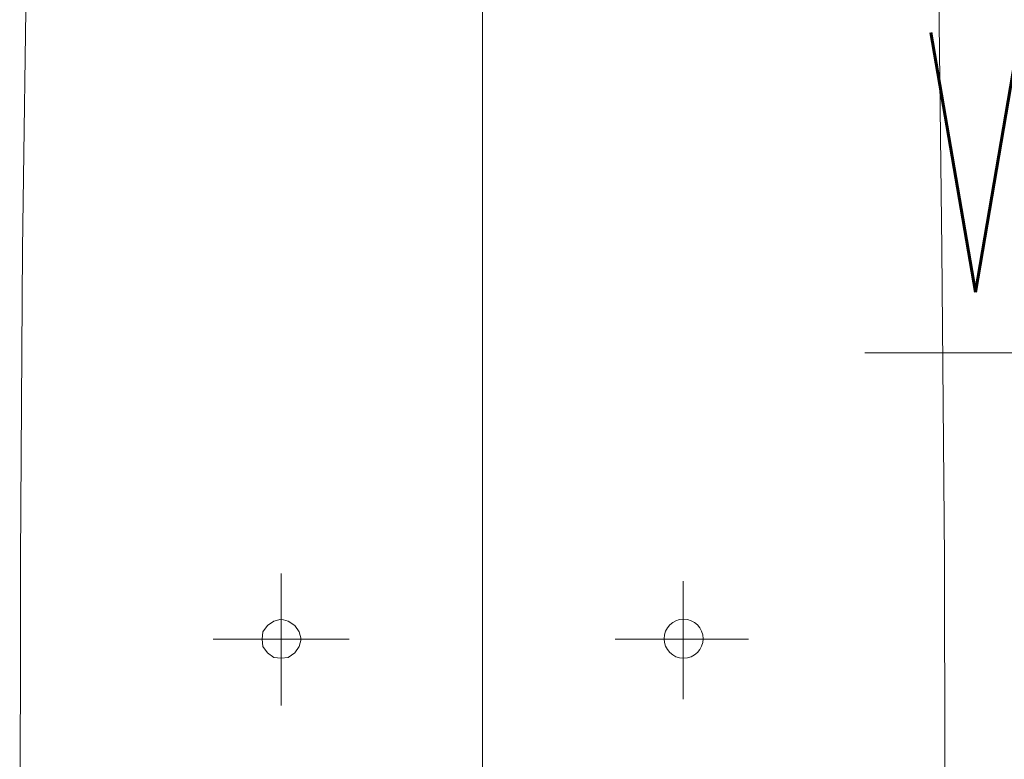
# Model space of a CAD drawing. Header units: millimetres. Extents: x -1893473 to 1546619, y -568027 to 942944.
# Tile 27 of 256: x 151338 to 151718, y -497019 to -496734. Entities that reach past the tile are written whole.
import ezdxf
from ezdxf.enums import TextEntityAlignment as Align

# ---------------------------------------------------------------- set-up
doc = ezdxf.new("R2010")
doc.units = ezdxf.units.MM
doc.header["$LTSCALE"] = 0.2
doc.layers.get('0').update_dxf_attribs({"lineweight": 0})
for name, color, linetype, lineweight in [('!! 0_Istn-went', 5, 'Continuous', 13), ('!! 0_Opis_pom', 9, 'Continuous', 13), ('!! 1_OPIS POM NOWE', 140, 'Continuous', 5), ('!! 2_wypos-sanitarne', 240, 'Continuous', 9), ('P-Opis nadproża', 150, 'Continuous', 9)]:
    doc.layers.add(name, color=color, linetype=linetype, lineweight=lineweight)
doc.styles.add('ARCHETYP', font='romans.shx', dxfattribs={"height": 15})
doc.styles.add('ARIAL', font='tahoma.ttf')

# ---------------------------------------------------------------- blocks, each defined once
blk = doc.blocks.new('A$C324a30b8')
for points in [[(0, 0.01049), (0, -0.71083)], [(0.17552, 0), (0.17692, -0.11958), (0.17797, -0.23916), (0.17832, -0.47832)], [(-0.17832, -0.47832), (-0.17797, -0.23916), (-0.17727, -0.11958), (-0.17552, 0)], [(-0.07762, -0.24458), (-0.07762, -0.29545)], [(0.07727, -0.24755), (0.07727, -0.293)], [(-0.10385, -0.26993), (-0.0514, -0.26993)], [(0.05104, -0.26993), (0.10244, -0.26993)]]:
    blk.add_lwpolyline(points)
blk.add_lwpolyline([(-0.07762, -0.27727), (-0.07483, -0.27692), (-0.07238, -0.27517), (-0.07063, -0.27272), (-0.06993, -0.26993), (-0.07063, -0.26713), (-0.07238, -0.26468), (-0.07483, -0.26294), (-0.07762, -0.26224), (-0.08042, -0.26294), (-0.08287, -0.26468), (-0.08462, -0.26713), (-0.08497, -0.26993), (-0.08462, -0.27272), (-0.08287, -0.27517), (-0.08042, -0.27692)], close=True)
blk.add_circle((0.07744, -0.26975), 0.00752)
blk = doc.blocks.new('A$C2EB40A8D')
at = {"layer": '!! 0_Istn-went'}
blk.add_lwpolyline([(-12003.87312, -2460.86476), (-11603.40786, -2460.86476)], dxfattribs=at)
blk.add_lwpolyline([(-12003.87312, -2460.86476), (-11603.40786, -2460.86476)], dxfattribs=at)
at = {"layer": '!! 2_wypos-sanitarne', "xscale": 1000, "yscale": 1000, "zscale": 1000}
blk.add_blockref('A$C324a30b8', (-12151.12528, -2301.29073), dxfattribs=at)
at = {"layer": '!! 0_Istn-went', "style": 'ARCHETYP', "width": 0.8}
blk.add_text('Went', height=100, rotation=0, dxfattribs=at).set_placement((-11985.25271, -2437.56249))
blk.add_text('Went', height=100, rotation=0, dxfattribs=at).set_placement((-11985.25271, -2437.56249))
at = {"layer": '!! 0_Opis_pom', "ltscale": 0.7, "style": 'ARIAL'}
for tag, p in [('B1,21', (-891.77727, 31796.97458)), ('A1,16', (-13651.31084, 31587.95236)), ('B1,19', (-5798.61305, 31587.22944)), ('B1/17', (-9701.43347, 31565.05244)), ('1,23', (10805.41388, 31565.05244)), ('1,22', (4526.58954, 31507.65132)), ('A1,1', (-16866.13618, 31459.3792)), ('B1,18', (-7791.62894, 31330.08444)), ('B1,20', (-2961.4347, 31167.05787)), ('A1,6', (-19287.17717, 30923.71998)), ('B1,1', (14135.63445, 30913.92963)), ('B1,3', (17346.74696, 30023.81022)), ('B1,4', (29817.71501, 29157.67457)), ('A1,5', (-23454.5385, 28820.77901)), ('A1,2', (-17502.57721, 28602.57524)), ('B1,2D', (2616.16402, 28559.52261)), ('A1,15', (-13651.31084, 28261.46046)), ('B1,4', (29883.58177, 28158.35876)), ('B1,2B', (18801.54781, 27650.12382)), ('B1,2A', (13086.7373, 27376.04393)), ('A1,3', (-16846.27912, 25980.40356)), ('B1,8', (9089.53994, 25356.27639)), ('B1,6', (31915.87888, 23754.79829)), ('A1,4', (-24010.17576, 23559.17399)), ('B1,14', (-11621.32288, 23261.44183)), ('B1,13', (-3080.55208, 22924.09997)), ('B1,5', (29245.49088, 22896.69268)), ('B1,10', (3982.60923, 22874.21277)), ('B1,9', (5634.43488, 22623.92098)), ('B1,2C', (13327.26639, 22378.5328)), ('B1,7', (16398.41175, 22348.28836)), ('B1,11', (5553.20442, 20939.83877)), ('B1,12', (3693.27174, 20628.72148)), ('C1,3', (5969.08376, 16336.01084)), ('C1,2', (11955.93711, 11671.55655)), ('C1,1', (15659.17205, 11415.94196)), ('C1,4', (5140.00888, 9205.5831)), ('C1,5', (5680.4486, 6154.54995)), ('C1,10', (16327.05085, 6080.66085)), ('C1,9', (16526.57171, 3173.45283)), ('C1,6', (6367.37903, 2771.84181)), ('D0,18', (-1981.87701, -110.73158)), ('D0,7', (-13531.42299, -1159.67649)), ('C1,7', (7275.77161, -1303.00991)), ('D0,17', (2064.87671, -1345.69113)), ('D0,3', (-9324.21674, -1442.63631)), ('D0,6', (-17529.61851, -1957.37463)), ('D0,10', (-21369.4432, -2140.60378)), ('D,09', (-12990.08379, -2746.32902)), ('D0,2', (-5516.19514, -3101.87722)), ('D0,16', (2266.73061, -3284.15369)), ('D0,8', (-14357.79539, -3567.69719)), ('D0,5', (-10461.54478, -3629.26575)), ('D0,4', (-8396.53404, -4353.7937)), ('D0,15', (1974.41895, -5205.84774)), ('D0,1', (-5633.49598, -5662.48534)), ('D0,11', (-23334.09291, -6045.78706)), ('D0,12', (-22436.85763, -9302.9678)), ('D0,13', (-22436.85763, -11581.16526)), ('D0,14', (-13645.94445, -11884.57769))]:
    blk.add_attdef(tag, text='', height=119.68, dxfattribs=at).set_placement(p, align=Align.MIDDLE_CENTER)
at = {"layer": '!! 1_OPIS POM NOWE', "style": 'ARIAL'}
for tag, p in [('C1.7A', (7769.3756, 685.765)), ('C1.7C', (7655.80151, -2045.04756)), ('C1.8B', (10935.93068, -2107.41983)), ('C1.8A', (13897.39715, -2120.69016)), ('C1.7B', (8274.43201, -3270.18959)), ('E1.2', (16701.02923, -5331.07351)), ('E1.5E', (21974.23379, -5463.99012)), ('E1.5D', (24989.27391, -5785.36474)), ('E1.1', (8357.81567, -5851.01076)), ('E1.5C', (25222.53959, -6394.64172)), ('E1.5B', (27694.70831, -7009.86571)), ('E1.6', (5279.46063, -8141.28746)), ('E1.5A', (25547.9555, -8495.18994)), ('E1.5G', (23977.19473, -9792.46695)), ('E1.5F', (22414.7084, -9822.66389)), ('E1,4', (13935.69867, -10458.20073)), ('E1.5L', (28030.8296, -11267.7725)), ('E1.3', (5639.18862, -11994.01941)), ('E1.5H', (23988.49716, -12231.38049)), ('E1.5K', (27714.73934, -12977.98364)), ('E1.5I', (22290.68736, -13989.9049)), ('E1.5J', (27095.71534, -16088.17469))]:
    blk.add_attdef(tag, text='', height=119.68, dxfattribs=at).set_placement(p, align=Align.MIDDLE_CENTER)

msp = doc.modelspace()

# ---------------------------------------------------------------- block references
at = {"layer": 'P-Opis nadproża', "color": 4}
msp.add_blockref('A$C2EB40A8D', (163667.94092, -494401.63474), dxfattribs=at)

doc.saveas('drawing.dxf')
